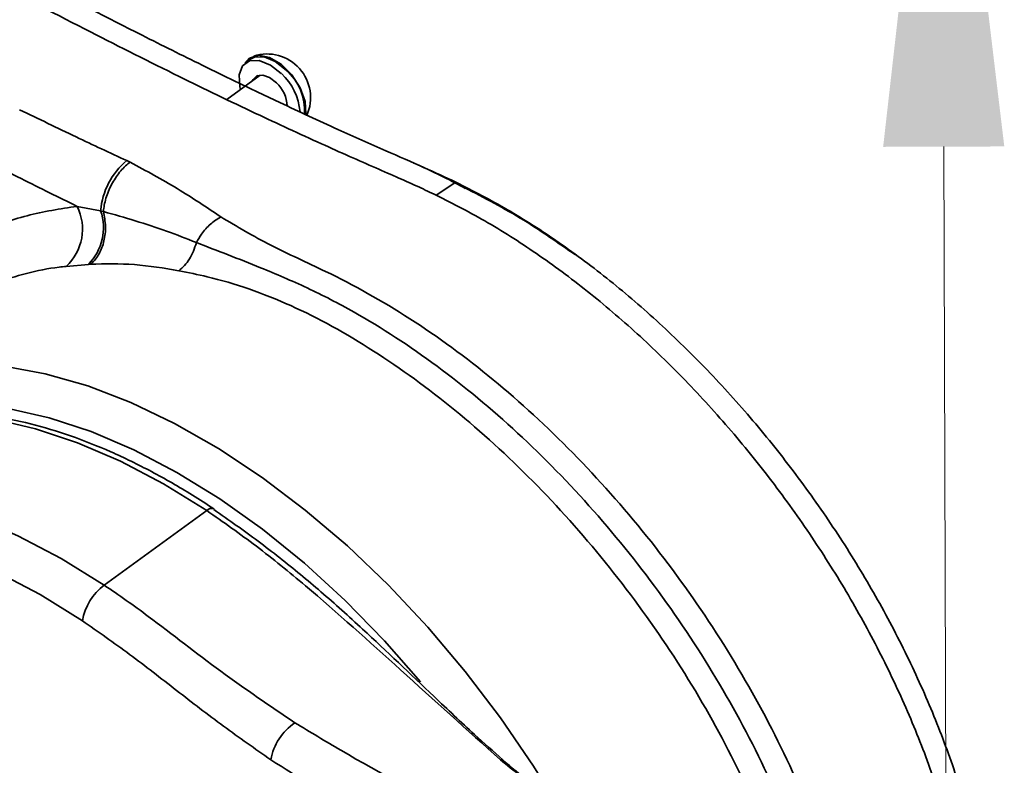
# Model space of a CAD drawing. Header units: millimetres. Extents: x -7686 to -856, y -458 to 6140.
# Tile 80 of 102: x -3475 to -3470, y 2014 to 2018. Entities that reach past the tile are written whole.
import ezdxf

# ---------------------------------------------------------------- set-up
doc = ezdxf.new("R2010")
doc.units = ezdxf.units.MM
doc.header["$LTSCALE"] = 5
doc.layers.add('1轮廓实线层', color=7, linetype='Continuous', lineweight=18)
doc.layers.add('7标注层', color=4, linetype='Continuous', lineweight=13)

msp = doc.modelspace()

# ---------------------------------------------------------------- linework, layer by layer
at = {"linetype": 'Continuous', "lineweight": 35}
for p, q in [((-3473.9959, 2017.684), (-3474.0212, 2017.6655)), ((-3474.1308, 2017.5971), (-3474.2463, 2017.6535)), ((-3474.1308, 2017.5971), (-3473.9577, 2017.5138)), ((-3473.9447, 2017.6024), (-3474.1188, 2017.4757)), ((-3473.9577, 2017.5138), (-3473.8424, 2017.4591)), ((-3474.6381, 2017.1579), (-3474.6208, 2017.1497)), ((-3473.0311, 2016.9788), (-3472.9292, 2017.0462)), ((-3472.8865, 2017.0163), (-3472.9292, 2017.0462)), ((-3472.8802, 2017.0119), (-3472.8865, 2017.0163)), ((-3474.8956, 2016.9206), (-3474.7733, 2016.8975)), ((-3474.7733, 2016.8975), (-3474.7589, 2016.8942)), ((-3474.8371, 2016.6192), (-3474.9523, 2016.6088)), ((-3474.8264, 2016.6201), (-3474.8371, 2016.6192)), ((-3474.2228, 2015.3412), (-3474.755, 2014.9537)), ((-3474.1843, 2015.3484), (-3474.1861, 2015.3497))]:
    msp.add_line(p, q, dxfattribs=at)
at = {"linetype": 'Continuous', "lineweight": 35, "flags": 128}
for points in [[(-3474.0473, 2017.5278), (-3474.0507, 2017.5415), (-3474.0544, 2017.6031), (-3474.0367, 2017.6501), (-3474.0002, 2017.676), (-3473.9498, 2017.6776), (-3473.8922, 2017.6544), (-3473.8352, 2017.6097)], [(-3473.709, 2017.3967), (-3473.7083, 2017.401), (-3473.7121, 2017.4648), (-3473.7374, 2017.5352), (-3473.7808, 2017.6026), (-3473.8365, 2017.6579), (-3473.8969, 2017.6937), (-3473.9539, 2017.7051), (-3473.9997, 2017.6906), (-3474.0227, 2017.6644)], [(-3473.9959, 2017.684), (-3473.9749, 2017.6945), (-3473.9244, 2017.696), (-3473.8668, 2017.6728), (-3473.8098, 2017.6281)], [(-3473.9847, 2017.5734), (-3473.9819, 2017.5793), (-3473.9617, 2017.5985), (-3473.9316, 2017.6018), (-3473.8963, 2017.5889), (-3473.861, 2017.5616)], [(-3473.9593, 2017.5918), (-3473.9566, 2017.5978), (-3473.9548, 2017.6009)], [(-3476.2836, 2015.8762), (-3476.1934, 2015.9355), (-3476.0348, 2016.0135), (-3475.8621, 2016.0685), (-3475.6768, 2016.0998), (-3475.4804, 2016.1074), (-3475.2744, 2016.0912), (-3475.0605, 2016.0512), (-3474.8405, 2015.9878), (-3474.6161, 2015.9015), (-3474.3891, 2015.793), (-3474.1613, 2015.6632), (-3473.9346, 2015.5131), (-3473.7108, 2015.3439), (-3473.4917, 2015.1571), (-3473.279, 2014.954), (-3473.0746, 2014.7364), (-3472.8799, 2014.5059), (-3472.6967, 2014.2645), (-3472.5263, 2014.014), (-3472.4222, 2013.8459)], [(-3473.1127, 2014.4524), (-3473.2993, 2014.665), (-3473.5033, 2014.8738), (-3473.715, 2015.0672), (-3473.9325, 2015.2436), (-3474.1539, 2015.4014), (-3474.3774, 2015.5393), (-3474.6011, 2015.6562), (-3474.823, 2015.751), (-3475.0412, 2015.823), (-3475.254, 2015.8715), (-3475.4594, 2015.896), (-3475.6558, 2015.8965), (-3475.8414, 2015.8729), (-3476.0147, 2015.8253), (-3476.1741, 2015.7543), (-3476.3184, 2015.6604), (-3476.332, 2015.6497)], [(-3474.2228, 2015.3412), (-3474.4466, 2015.4801), (-3474.6707, 2015.5978), (-3474.8931, 2015.6934), (-3475.1118, 2015.7661), (-3475.3251, 2015.8152), (-3475.5311, 2015.8404), (-3475.728, 2015.8414), (-3475.9099, 2015.819)], [(-3476.8687, 2015.2592), (-3476.7802, 2015.3126), (-3476.6203, 2015.3834), (-3476.4465, 2015.4306), (-3476.2603, 2015.4538), (-3476.0634, 2015.4529), (-3475.8574, 2015.4277), (-3475.6441, 2015.3786), (-3475.4253, 2015.3059), (-3475.203, 2015.2102), (-3474.9789, 2015.0925), (-3474.755, 2014.9537)], [(-3474.8683, 2014.7691), (-3475.0876, 2014.9048), (-3475.307, 2015.0192), (-3475.5247, 2015.1113), (-3475.7385, 2015.1802), (-3475.9466, 2015.2254), (-3476.1471, 2015.2463), (-3476.3382, 2015.2429), (-3476.5181, 2015.215), (-3476.6852, 2015.1631), (-3476.838, 2015.0876), (-3476.9751, 2014.9891), (-3477.0952, 2014.8685), (-3477.1974, 2014.727), (-3477.2806, 2014.5658), (-3477.3441, 2014.3863), (-3477.3873, 2014.1903), (-3477.3941, 2014.1443)]]:
    msp.add_lwpolyline(points, dxfattribs=at)
at = {"linetype": 'Continuous', "lineweight": 35}
for centre, radius, start, end in [((-3473.9101, 2017.4851), 0.2266, 335.9175, 107.6266), ((-3473.997, 2017.4164), 0.2826, 356.5603, 48.5278), ((-3474.0392, 2017.3872), 0.3019, 4.5443, 47.4711), ((-3473.9752, 2017.4347), 0.1708, 2.3467, 48.0208), ((-3474.3938, 2016.8656), 0.3808, 129.8875, 175.1978), ((-3475.1307, 2016.8023), 0.2631, 312.6658, 26.7064), ((-3475.0302, 2016.8099), 0.2714, 315.3563, 18.8305), ((-3474.1979, 2015.3175), 0.0343, 69.7679, 136.2948), ((-3474.574, 2014.7156), 0.2991, 127.2448, 169.6928), ((-3473.5985, 2013.994), 0.2962, 124.1181, 169.6687)]:
    msp.add_arc(centre, radius, start, end, dxfattribs=at)
for points, knots in [([(-3473.0311, 2016.9788), (-3473.0614, 2016.993), (-3473.126, 2017.0234), (-3473.2305, 2017.0697), (-3473.3502, 2017.1222), (-3473.4844, 2017.1813), (-3473.6923, 2017.2744), (-3473.9872, 2017.4107), (-3474.3866, 2017.6036), (-3474.8449, 2017.8343), (-3475.3632, 2018.1049), (-3475.933, 2018.4127), (-3476.5444, 2018.7533), (-3477.1845, 2019.1201), (-3477.8812, 2019.53), (-3478.63, 2019.9823), (-3479.4131, 2020.4682), (-3480.1765, 2020.9536), (-3480.9092, 2021.4293), (-3481.5568, 2021.8569), (-3482.1327, 2022.2405), (-3482.6306, 2022.5728), (-3483.1155, 2022.8945), (-3483.5878, 2023.2042), (-3483.903, 2023.405), (-3484.0607, 2023.5055)], [0, 0, 0, 0, 0.008257, 0.017605, 0.028537, 0.040946, 0.054276, 0.085301, 0.121319, 0.162944, 0.209844, 0.262011, 0.317559, 0.375704, 0.435651, 0.506638, 0.578995, 0.648443, 0.714269, 0.778489, 0.824931, 0.871322, 0.914261, 0.957114, 1, 1, 1, 1]), ([(-3473.0311, 2016.9788), (-3473.0614, 2016.993), (-3473.126, 2017.0234), (-3473.2305, 2017.0697), (-3473.3502, 2017.1222), (-3473.4844, 2017.1813), (-3473.6923, 2017.2744), (-3473.9872, 2017.4107), (-3474.3866, 2017.6036), (-3474.8449, 2017.8343), (-3475.3632, 2018.1049), (-3475.933, 2018.4127), (-3476.5444, 2018.7533), (-3477.1845, 2019.1201), (-3477.8812, 2019.53), (-3478.63, 2019.9823), (-3479.4131, 2020.4682), (-3480.1765, 2020.9536), (-3480.9092, 2021.4293), (-3481.5568, 2021.8569), (-3482.1327, 2022.2405), (-3482.6306, 2022.5728), (-3483.1155, 2022.8945), (-3483.5878, 2023.2042), (-3483.903, 2023.405), (-3484.0607, 2023.5055)], [0, 0, 0, 0, 0.008257, 0.017605, 0.028537, 0.040946, 0.054276, 0.085301, 0.121319, 0.162944, 0.209844, 0.262011, 0.317559, 0.375704, 0.435651, 0.506638, 0.578995, 0.648443, 0.714269, 0.778489, 0.824931, 0.871322, 0.914261, 0.957114, 1, 1, 1, 1]), ([(-3478.4401, 2019.998), (-3478.2065, 2019.8564), (-3477.7376, 2019.5721), (-3477.04, 2019.1626), (-3476.3594, 2018.7736), (-3475.7142, 2018.4159), (-3475.1176, 2018.0962), (-3474.6336, 2017.8456), (-3474.3501, 2017.705), (-3474.2463, 2017.6535)], [0, 0, 0, 0, 0.167144, 0.335585, 0.498889, 0.653712, 0.796874, 0.925595, 1, 1, 1, 1]), ([(-3475.1938, 2017.4224), (-3475.0961, 2017.375), (-3474.9108, 2017.285), (-3474.7256, 2017.1987), (-3474.6381, 2017.1579)], [0, 0, 0, 0, 0.527288, 1, 1, 1, 1]), ([(-3473.8424, 2017.4591), (-3473.742, 2017.4124), (-3473.5588, 2017.3271), (-3473.309, 2017.2158), (-3473.1052, 2017.1276), (-3472.9837, 2017.0714), (-3472.9292, 2017.0462)], [0, 0, 0, 0, 0.329363, 0.601187, 0.821228, 1, 1, 1, 1]), ([(-3474.8956, 2016.9206), (-3474.9433, 2016.9439), (-3475.0893, 2017.0154), (-3475.2354, 2017.0894), (-3475.3338, 2017.1393)], [0, 0, 0, 0, 0.326258, 1, 1, 1, 1]), ([(-3474.6208, 2017.1497), (-3474.6223, 2017.1486), (-3474.6324, 2017.1411), (-3474.6593, 2017.1175), (-3474.6986, 2017.0689), (-3474.7349, 2016.9993), (-3474.7536, 2016.9386), (-3474.7576, 2016.9049), (-3474.7589, 2016.8942)], [0, 0, 0, 0, 0.02219, 0.147203, 0.393584, 0.639957, 0.886326, 1, 1, 1, 1]), ([(-3474.6208, 2017.1497), (-3474.5374, 2017.1047), (-3474.3699, 2017.0141), (-3474.2234, 2016.9154), (-3474.1499, 2016.8659)], [0, 0, 0, 0, 0.497815, 1, 1, 1, 1]), ([(-3472.8912, 2017.0195), (-3472.9293, 2017.04), (-3473.0144, 2017.0858), (-3473.0998, 2017.124), (-3473.147, 2017.145)], [0, 0, 0, 0, 0.4480023, 1, 1, 1, 1]), ([(-3472.3086, 2016.6684), (-3472.3976, 2016.7308), (-3472.5886, 2016.8646), (-3472.782, 2016.9649), (-3472.8854, 2017.0185)], [0, 0, 0, 0, 0.466, 1, 1, 1, 1]), ([(-3476.4119, 2015.7649), (-3476.3901, 2015.7918), (-3476.3139, 2015.8856), (-3476.1819, 2016.0432), (-3476.0149, 2016.2449), (-3475.8555, 2016.435), (-3475.7277, 2016.5627), (-3475.5794, 2016.6814), (-3475.4038, 2016.7871), (-3475.1582, 2016.8807), (-3474.9831, 2016.9073), (-3474.8956, 2016.9206)], [0, 0, 0, 0, 0.041093, 0.143564, 0.24547, 0.364317, 0.483391, 0.52795, 0.684957, 0.842686, 1, 1, 1, 1]), ([(-3474.7588, 2016.8934), (-3474.7541, 2016.8681), (-3474.7445, 2016.8173), (-3474.7535, 2016.7395), (-3474.7792, 2016.671), (-3474.808, 2016.635), (-3474.8252, 2016.6211), (-3474.8264, 2016.6201)], [0, 0, 0, 0, 0.24332, 0.486641, 0.729966, 0.980197, 1, 1, 1, 1]), ([(-3474.7589, 2016.8942), (-3474.7589, 2016.894), (-3474.7589, 2016.8938), (-3474.7589, 2016.8935), (-3474.7588, 2016.8934)], [0, 0, 0, 0, 0.769843, 1, 1, 1, 1]), ([(-3474.7588, 2016.8934), (-3474.6483, 2016.8621), (-3474.4841, 2016.8155), (-3474.3276, 2016.7527), (-3474.2764, 2016.7322)], [0, 0, 0, 0, 0.672966, 1, 1, 1, 1]), ([(-3474.1499, 2016.8659), (-3474.168, 2016.8542), (-3474.2042, 2016.831), (-3474.2475, 2016.7822), (-3474.2679, 2016.747), (-3474.2764, 2016.7322)], [0, 0, 0, 0, 0.366977, 0.733966, 1, 1, 1, 1]), ([(-3474.1499, 2016.8659), (-3474.065, 2016.8155), (-3473.8951, 2016.7146), (-3473.5585, 2016.5662), (-3473.1667, 2016.3497), (-3472.7326, 2016.0309), (-3472.3172, 2015.6486), (-3471.9318, 2015.215), (-3471.5886, 2014.741), (-3471.2956, 2014.2415), (-3471.0614, 2013.7286), (-3470.9015, 2013.2321), (-3470.8194, 2012.8775), (-3470.8096, 2012.7052), (-3470.8079, 2012.6764)], [0, 0, 0, 0, 0.063754, 0.127584, 0.223329, 0.319072, 0.41481, 0.510547, 0.606101, 0.701654, 0.797294, 0.892934, 0.982118, 1, 1, 1, 1]), ([(-3474.2764, 2016.7322), (-3474.1661, 2016.6901), (-3473.9782, 2016.6185), (-3473.7011, 2016.5001), (-3473.3948, 2016.3435), (-3473.0248, 2016.1013), (-3472.6042, 2015.7533), (-3472.2086, 2015.3471), (-3471.8477, 2014.8964), (-3471.534, 2014.4125), (-3471.2726, 2013.9097), (-3471.0802, 2013.4044), (-3470.9805, 2013.0619), (-3470.9566, 2012.8971), (-3470.9557, 2012.8908)], [0, 0, 0, 0, 0.08041, 0.136916, 0.193379, 0.293708, 0.394037, 0.494362, 0.594686, 0.695036, 0.795385, 0.895701, 0.996016, 1, 1, 1, 1]), ([(-3474.9523, 2016.6088), (-3474.9646, 2016.6076), (-3475.0916, 2016.5941), (-3475.3288, 2016.5288), (-3475.534, 2016.4312), (-3475.637, 2016.3466), (-3475.6393, 2016.3447)], [0, 0, 0, 0, 0.0492744, 0.5128405, 0.9891785, 1, 1, 1, 1]), ([(-3474.3671, 2016.5863), (-3474.4444, 2016.5993), (-3474.5997, 2016.6255), (-3474.7506, 2016.6219), (-3474.8264, 2016.6201)], [0, 0, 0, 0, 0.497661, 1, 1, 1, 1]), ([(-3471.1154, 2013.0366), (-3471.1226, 2013.0731), (-3471.1606, 2013.2656), (-3471.2953, 2013.6354), (-3471.5204, 2014.1303), (-3471.8096, 2014.6188), (-3472.1476, 2015.0799), (-3472.5251, 2015.5024), (-3472.9319, 2015.8724), (-3473.3566, 2016.1814), (-3473.7843, 2016.419), (-3474.1267, 2016.5384), (-3474.3181, 2016.5765), (-3474.3671, 2016.5863)], [0, 0, 0, 0, 0.023893, 0.125941, 0.230695, 0.335448, 0.440202, 0.544955, 0.649709, 0.754463, 0.859267, 0.964032, 1, 1, 1, 1]), ([(-3474.186, 2015.3497), (-3474.223, 2015.3739), (-3474.3302, 2015.4439), (-3474.5088, 2015.546), (-3474.7207, 2015.6492), (-3474.931, 2015.7322), (-3475.1383, 2015.7946), (-3475.341, 2015.8359), (-3475.5371, 2015.855), (-3475.7214, 2015.8542), (-3475.8351, 2015.8358), (-3475.8895, 2015.8269)], [0, 0, 0, 0, 0.062332, 0.180697, 0.299159, 0.417689, 0.536263, 0.654807, 0.773219, 0.891359, 1, 1, 1, 1]), ([(-3472.6977, 2014.0466), (-3472.8706, 2014.2022), (-3473.2087, 2014.5063), (-3473.6275, 2014.8856), (-3473.964, 2015.1599), (-3474.1365, 2015.2808), (-3474.2228, 2015.3412)], [0, 0, 0, 0, 0.341876, 0.668441, 0.834272, 1, 1, 1, 1]), ([(-3472.6856, 2014.0475), (-3472.7346, 2014.0908), (-3472.8547, 2014.1967), (-3473.0957, 2014.4265), (-3473.3595, 2014.6779), (-3473.6266, 2014.9194), (-3473.8457, 2015.0999), (-3474.0322, 2015.2397), (-3474.1471, 2015.3188), (-3474.1862, 2015.3458)], [0, 0, 0, 0, 0.098327, 0.240873, 0.493244, 0.638459, 0.778834, 0.924677, 1, 1, 1, 1]), ([(-3474.755, 2014.9537), (-3474.755, 2014.9537), (-3474.6784, 2014.9025), (-3474.4763, 2014.7581), (-3474.1522, 2014.5012), (-3473.8938, 2014.3265), (-3473.7646, 2014.2392)], [0, 0, 0, 0, 0.000003, 0.232459, 0.616199, 1, 1, 1, 1]), ([(-3473.8899, 2014.0471), (-3473.9719, 2014.1043), (-3474.136, 2014.2189), (-3474.3793, 2014.4069), (-3474.6221, 2014.5968), (-3474.7863, 2014.7117), (-3474.8683, 2014.7691)], [0, 0, 0, 0, 0.249888, 0.499935, 0.750084, 1, 1, 1, 1]), ([(-3473.7646, 2014.2392), (-3473.6852, 2014.191), (-3473.3953, 2014.0154), (-3473.1067, 2013.8635), (-3472.8972, 2013.7532)], [0, 0, 0, 0, 0.27412, 1, 1, 1, 1]), ([(-3473.0368, 2013.5421), (-3473.179, 2013.6203), (-3473.4637, 2013.7768), (-3473.7477, 2013.9569), (-3473.8899, 2014.0471)], [0, 0, 0, 0, 0.499574, 1, 1, 1, 1]), ([(-3472.6873, 2014.0456), (-3472.6879, 2014.0463), (-3472.69, 2014.0484), (-3472.6946, 2014.0473), (-3472.6977, 2014.0466)], [0, 0, 0, 0, 0.318953, 1, 1, 1, 1]), ([(-3472.4877, 2013.8883), (-3472.4877, 2013.8883), (-3472.5615, 2013.9374), (-3472.6296, 2013.992), (-3472.6977, 2014.0466)], [0, 0, 0, 0, 0.000017, 1, 1, 1, 1]), ([(-3472.498, 2013.8996), (-3472.5301, 2013.9221), (-3472.5965, 2013.9686), (-3472.6551, 2014.0198), (-3472.6854, 2014.0462)], [0, 0, 0, 0, 0.484297, 1, 1, 1, 1])]:
    msp.add_open_spline(points, degree=3, knots=knots, dxfattribs=at)
for points in [[(-3472.9292, 2017.0462), (-3472.8398, 2017.0005), (-3472.661, 2016.9091), (-3472.3929, 2016.7359), (-3472.1284, 2016.5386), (-3471.8704, 2016.3166), (-3471.6214, 2016.073), (-3471.3843, 2015.8103), (-3471.1616, 2015.5312), (-3470.9556, 2015.2387), (-3470.7685, 2014.9361), (-3470.6025, 2014.6265), (-3470.4592, 2014.3133), (-3470.3402, 2013.9999), (-3470.2466, 2013.6895), (-3470.1802, 2013.3858), (-3470.139, 2013.0906), (-3470.135, 2012.9053), (-3470.133, 2012.8126)], [(-3470.2284, 2012.7353), (-3470.2304, 2012.8282), (-3470.2344, 2013.014), (-3470.2756, 2013.3098), (-3470.3422, 2013.6142), (-3470.436, 2013.9254), (-3470.5553, 2014.2396), (-3470.6989, 2014.5535), (-3470.8654, 2014.8638), (-3471.0528, 2015.1671), (-3471.2593, 2015.4602), (-3471.4826, 2015.74), (-3471.7202, 2016.0034), (-3471.9697, 2016.2476), (-3472.2284, 2016.4701), (-3472.4935, 2016.6678), (-3472.7622, 2016.8414), (-3472.9415, 2016.933), (-3473.0311, 2016.9788)], [(-3470.2284, 2012.7353), (-3470.2304, 2012.8282), (-3470.2344, 2013.014), (-3470.2756, 2013.3098), (-3470.3422, 2013.6142), (-3470.436, 2013.9254), (-3470.5553, 2014.2396), (-3470.6989, 2014.5535), (-3470.8654, 2014.8638), (-3471.0528, 2015.1671), (-3471.2593, 2015.4602), (-3471.4826, 2015.74), (-3471.7202, 2016.0034), (-3471.9697, 2016.2476), (-3472.2284, 2016.4701), (-3472.4935, 2016.6678), (-3472.7622, 2016.8414), (-3472.9415, 2016.933), (-3473.0311, 2016.9788)], [(-3474.2764, 2016.7322), (-3474.2811, 2016.7171), (-3474.2906, 2016.6871), (-3474.3119, 2016.6469), (-3474.3374, 2016.6117), (-3474.3572, 2016.5947), (-3474.3671, 2016.5863)]]:
    msp.add_open_spline(points, degree=3, dxfattribs=at)
at = {"layer": '1轮廓实线层', "lineweight": 13}
msp.add_line((-3470.3693, 2008.9768), (-3470.3961, 2017.2305), dxfattribs=at)
at = {"layer": '7标注层', "lineweight": 13}
msp.add_solid([(-3470.0816, 2017.2315), (-3470.7106, 2017.2295), (-3470.4048, 2019.9262)], dxfattribs=at)

doc.saveas('drawing.dxf')
